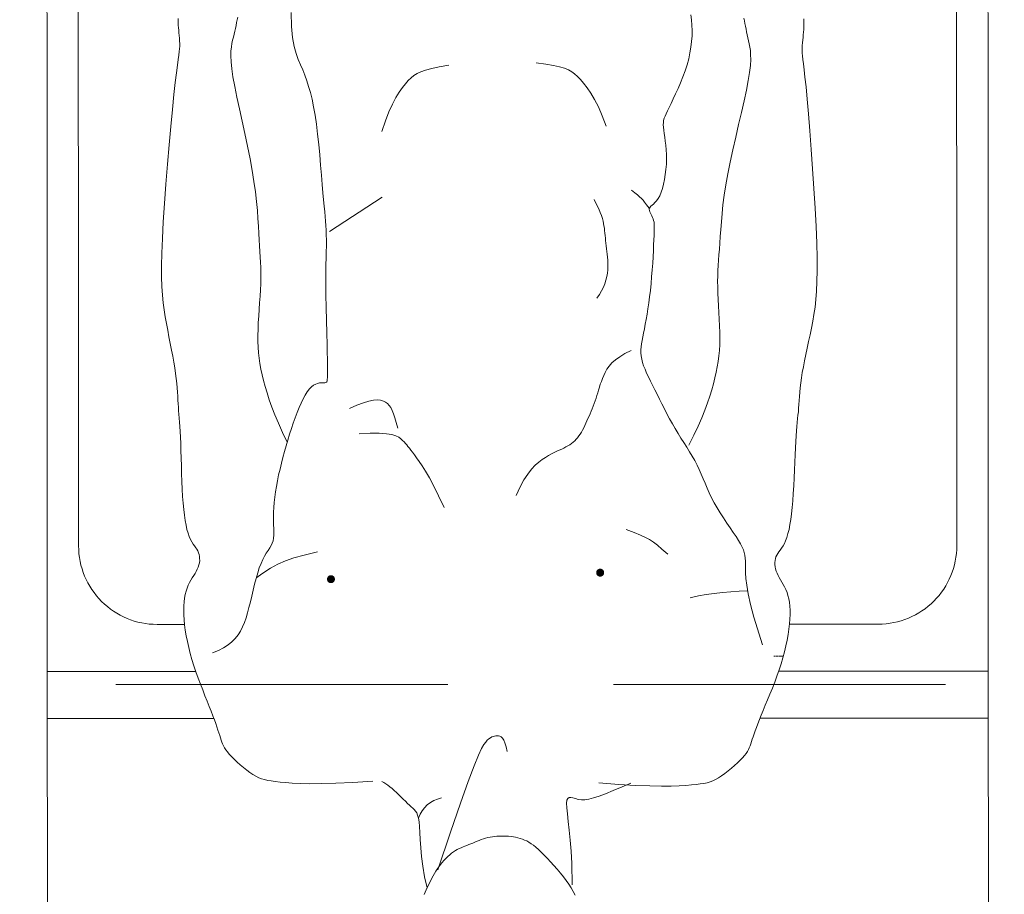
# Model space of a CAD drawing. Header units: millimetres. Extents: x 24385 to 79107, y -56478 to -23676.
# Tile 7 of 256: x 27683 to 27758, y -40104 to -40037. Entities that reach past the tile are written whole.
import ezdxf

# ---------------------------------------------------------------- set-up
doc = ezdxf.new("R2010")
doc.units = ezdxf.units.MM
doc.header["$LTSCALE"] = 2
doc.linetypes.add('HIDDENX2', pattern=[19.05, 12.7, -6.35])
for name, color, linetype, lineweight in [('0_OPIS', 7, 'Continuous', 13), ('10', 7, 'Continuous', 9), ('3DPLAN_A_TABELKA POMIESZCZEŃ', 7, 'Continuous', 0), ('3DPLAN_A_WYSOKOŚCI ZMIANA', 144, 'HIDDENX2', 5), ('6', 253, 'Continuous', 0)]:
    doc.layers.add(name, color=color, linetype=linetype, lineweight=lineweight)
doc.layers.add('3DPLAN_A_KRESKOWANIE 1', color=253, linetype='Continuous')
doc.layers.add('3DPLAN_A_OPIS', color=8, linetype='Continuous')
doc.layers.add('FURNITURE ZD 1 500', color=7, linetype='Continuous', lineweight=13, true_color=0x9fa8a5)
doc.styles.add('ARIAL', font='arial.ttf')

# ---------------------------------------------------------------- blocks, each defined once
blk = doc.blocks.new('A$C7B9C5A86')
at = {"layer": '6', "color": 7}
for p, q in [((1.787, 0.6386), (1.787, 0.6432)), ((1.787, 0.6362), (1.787, 0.6377)), ((1.787, 0.6338), (1.787, 0.6356)), ((1.9512, 0.2649), (1.9543, 0.2658)), ((1.9543, 0.2658), (1.9582, 0.2664)), ((1.9582, 0.2664), (1.9631, 0.2669)), ((1.9631, 0.2669), (1.9693, 0.2672)), ((1.9693, 0.2672), (1.9766, 0.2676)), ((1.9766, 0.2676), (1.985, 0.2681)), ((1.985, 0.2681), (1.9943, 0.2689)), ((1.9943, 0.2689), (2.0043, 0.2702)), ((2.0043, 0.2702), (2.0151, 0.2721)), ((2.0151, 0.2721), (2.0265, 0.2747)), ((2.0265, 0.2747), (2.027, 0.2749)), ((1.9391, 0.2545), (1.941, 0.2565)), ((1.941, 0.2565), (1.9427, 0.2583)), ((1.9427, 0.2583), (1.9441, 0.26)), ((1.9441, 0.26), (1.9455, 0.2615)), ((1.9455, 0.2615), (1.9471, 0.2628)), ((1.9471, 0.2628), (1.9489, 0.264)), ((1.9489, 0.264), (1.9512, 0.2649)), ((1.928, 0.2431), (1.9303, 0.2454)), ((1.9303, 0.2454), (1.9326, 0.2478)), ((1.9326, 0.2478), (1.9348, 0.2501)), ((1.9348, 0.2501), (1.937, 0.2523)), ((1.937, 0.2523), (1.9391, 0.2545)), ((1.9202, 0.2341), (1.9219, 0.2363)), ((1.9219, 0.2363), (1.9238, 0.2385)), ((1.9238, 0.2385), (1.9259, 0.2408)), ((1.9259, 0.2408), (1.928, 0.2431)), ((1.9165, 0.2278), (1.9175, 0.2299)), ((1.9175, 0.2299), (1.9188, 0.232)), ((1.9188, 0.232), (1.9202, 0.2341)), ((1.2571, 0.1628), (1.2679, 0.1638)), ((1.2679, 0.1638), (1.2786, 0.1647)), ((1.2786, 0.1647), (1.2889, 0.1656)), ((1.2889, 0.1656), (1.2985, 0.1664)), ((1.2985, 0.1664), (1.3071, 0.1671)), ((1.3071, 0.1671), (1.3146, 0.1678)), ((1.3146, 0.1678), (1.321, 0.1684)), ((1.321, 0.1684), (1.3267, 0.169)), ((1.3267, 0.169), (1.3318, 0.1695)), ((1.3318, 0.1695), (1.3365, 0.1699)), ((1.3365, 0.1699), (1.3411, 0.1702)), ((1.3411, 0.1702), (1.3457, 0.1705)), ((1.3457, 0.1705), (1.3507, 0.1706)), ((1.3507, 0.1706), (1.3561, 0.1707)), ((1.3561, 0.1707), (1.362, 0.1707)), ((1.362, 0.1707), (1.3682, 0.1706)), ((1.3682, 0.1706), (1.3748, 0.1704)), ((1.3748, 0.1704), (1.3815, 0.1703)), ((1.3815, 0.1703), (1.3884, 0.1702)), ((1.3884, 0.1702), (1.3954, 0.1701)), ((1.3954, 0.1701), (1.4023, 0.17)), ((1.4023, 0.17), (1.4092, 0.1701)), ((1.4092, 0.1701), (1.416, 0.1702)), ((1.416, 0.1702), (1.4228, 0.1703)), ((1.4228, 0.1703), (1.4294, 0.1705)), ((1.4294, 0.1705), (1.436, 0.1707)), ((1.436, 0.1707), (1.4425, 0.1709)), ((1.4425, 0.1709), (1.4489, 0.1711)), ((1.4489, 0.1711), (1.4552, 0.1713)), ((1.4552, 0.1713), (1.4614, 0.1714)), ((1.4614, 0.1714), (1.4675, 0.1716)), ((1.4675, 0.1716), (1.4733, 0.1716)), ((1.4733, 0.1716), (1.4788, 0.1717)), ((1.4788, 0.1717), (1.4839, 0.1717)), ((1.4839, 0.1717), (1.4884, 0.1717)), ((1.4884, 0.1717), (1.4924, 0.1717)), ((1.4924, 0.1717), (1.4958, 0.1717)), ((1.4958, 0.1717), (1.4984, 0.1717)), ((1.4984, 0.1717), (1.5004, 0.1716)), ((1.5004, 0.1716), (1.5018, 0.1714)), ((1.5018, 0.1714), (1.5027, 0.1711)), ((1.5027, 0.1711), (1.5033, 0.1707)), ((1.5033, 0.1707), (1.5036, 0.1701)), ((1.5036, 0.1701), (1.5037, 0.1692)), ((1.5037, 0.1692), (1.5037, 0.1682)), ((1.5037, 0.1682), (1.5037, 0.1669)), ((1.5037, 0.1669), (1.5037, 0.1653)), ((1.5037, 0.1653), (1.504, 0.1635)), ((1.504, 0.1635), (1.5044, 0.1616)), ((1.197, 0.1524), (1.2034, 0.1543)), ((1.2034, 0.1543), (1.2104, 0.156)), ((1.2104, 0.156), (1.2181, 0.1576)), ((1.2181, 0.1576), (1.2267, 0.1591)), ((1.2267, 0.1591), (1.2362, 0.1604)), ((1.2362, 0.1604), (1.2465, 0.1617)), ((1.2465, 0.1617), (1.2571, 0.1628)), ((1.5044, 0.1616), (1.5052, 0.1596)), ((1.5052, 0.1596), (1.5064, 0.1574)), ((1.5064, 0.1574), (1.508, 0.1552)), ((1.508, 0.1552), (1.5102, 0.153)), ((1.5102, 0.153), (1.513, 0.1508)), ((1.1692, 0.1417), (1.1747, 0.144)), ((1.1747, 0.144), (1.18, 0.1463)), ((1.18, 0.1463), (1.1854, 0.1484)), ((1.1854, 0.1484), (1.1911, 0.1505)), ((1.1911, 0.1505), (1.197, 0.1524)), ((1.513, 0.1508), (1.5165, 0.1487)), ((1.5165, 0.1487), (1.5204, 0.1465)), ((1.5204, 0.1465), (1.5248, 0.1444)), ((1.5248, 0.1444), (1.5295, 0.1424)), ((1.1206, 0.1345), (1.135, 0.1348)), ((1.135, 0.1348), (1.1465, 0.1358)), ((1.1465, 0.1358), (1.1557, 0.1374)), ((1.1557, 0.1374), (1.163, 0.1394)), ((1.163, 0.1394), (1.1692, 0.1417)), ((1.5295, 0.1424), (1.5346, 0.1403)), ((1.5346, 0.1403), (1.54, 0.1383)), ((1.54, 0.1383), (1.5455, 0.1363)), ((1.5455, 0.1363), (1.5512, 0.1344)), ((1.5512, 0.1344), (1.557, 0.1325)), ((1.557, 0.1325), (1.563, 0.1307)), ((1.563, 0.1307), (1.5689, 0.1289)), ((1.5689, 0.1289), (1.575, 0.1272)), ((1.575, 0.1272), (1.581, 0.1255)), ((1.581, 0.1255), (1.5871, 0.124)), ((1.5871, 0.124), (1.5931, 0.1226)), ((1.5931, 0.1226), (1.5992, 0.1212)), ((1.5992, 0.1212), (1.6051, 0.12)), ((1.6051, 0.12), (1.611, 0.1189)), ((1.611, 0.1189), (1.6167, 0.1179)), ((1.6167, 0.1179), (1.6222, 0.1171)), ((1.6222, 0.1171), (1.6276, 0.1165)), ((1.6276, 0.1165), (1.6328, 0.1161)), ((1.6328, 0.1161), (1.6377, 0.1158)), ((1.6377, 0.1158), (1.6423, 0.1158)), ((1.6423, 0.1158), (1.6467, 0.1159)), ((1.6467, 0.1159), (1.6508, 0.116)), ((1.6508, 0.116), (1.6546, 0.1162)), ((1.6546, 0.1162), (1.6582, 0.1163)), ((1.6582, 0.1163), (1.6615, 0.1162)), ((1.6615, 0.1162), (1.6645, 0.116)), ((1.6645, 0.116), (1.6673, 0.1154)), ((1.6673, 0.1154), (1.6699, 0.1145)), ((1.6699, 0.1145), (1.6723, 0.1133)), ((1.6723, 0.1133), (1.6747, 0.1119)), ((1.6747, 0.1119), (1.6773, 0.1102)), ((1.6773, 0.1102), (1.68, 0.1084)), ((1.68, 0.1084), (1.6831, 0.1066)), ((1.6831, 0.1066), (1.6866, 0.1047)), ((1.6866, 0.1047), (1.6907, 0.1029)), ((1.6907, 0.1029), (1.6954, 0.1011)), ((1.6954, 0.1011), (1.7006, 0.0995)), ((1.7006, 0.0995), (1.7063, 0.0979)), ((1.7063, 0.0979), (1.7123, 0.0963)), ((1.7123, 0.0963), (1.7184, 0.0948)), ((1.7184, 0.0948), (1.7245, 0.0933)), ((1.7245, 0.0933), (1.7306, 0.0919)), ((1.7306, 0.0919), (1.7364, 0.0904)), ((1.7364, 0.0904), (1.7419, 0.089)), ((1.7419, 0.089), (1.7471, 0.0874)), ((1.7471, 0.0874), (1.7519, 0.0857)), ((1.7519, 0.0857), (1.7564, 0.0838)), ((1.7564, 0.0838), (1.7607, 0.0817)), ((1.7607, 0.0817), (1.7646, 0.0791)), ((1.7646, 0.0791), (1.7683, 0.0762)), ((1.7683, 0.0762), (1.7718, 0.0728)), ((1.7718, 0.0728), (1.775, 0.0688)), ((1.775, 0.0688), (1.778, 0.0641)), ((1.778, 0.0641), (1.7807, 0.0588)), ((1.7807, 0.0588), (1.7833, 0.0526))]:
    blk.add_line(p, q, dxfattribs=at)
for points in [[(1.918, 0.4524), (1.9196, 0.4731), (1.9206, 0.4906), (1.9212, 0.5053), (1.9214, 0.5175), (1.9213, 0.5275), (1.9211, 0.5358), (1.9207, 0.5426), (1.9202, 0.5483), (1.9197, 0.5532), (1.9192, 0.5574), (1.9187, 0.5611), (1.918, 0.5645), (1.9171, 0.5676), (1.916, 0.5705), (1.9146, 0.5734), (1.9128, 0.5764), (1.9107, 0.5796), (1.9083, 0.5829), (1.9057, 0.5863), (1.903, 0.5897), (1.9001, 0.5929), (1.8973, 0.596), (1.8946, 0.5988), (1.892, 0.6012), (1.8897, 0.6033), (1.8875, 0.6049), (1.8855, 0.6063), (1.8836, 0.6074), (1.8817, 0.6083), (1.8797, 0.6091), (1.8777, 0.6099), (1.8754, 0.6106), (1.873, 0.6114), (1.8703, 0.6123), (1.8674, 0.6133), (1.8642, 0.6144), (1.8607, 0.6157), (1.8568, 0.6171), (1.8526, 0.6188), (1.848, 0.6206), (1.843, 0.6227), (1.8377, 0.6249), (1.832, 0.6273), (1.8261, 0.6297), (1.82, 0.6322), (1.8138, 0.6346), (1.8075, 0.637), (1.8011, 0.6392), (1.7948, 0.6413), (1.7885, 0.6431), (1.7823, 0.6448), (1.7762, 0.6463), (1.7703, 0.6475), (1.7645, 0.6486), (1.7589, 0.6494), (1.7536, 0.65), (1.7486, 0.6504), (1.7439, 0.6506), (1.7394, 0.6505), (1.7352, 0.6503), (1.7312, 0.6498), (1.7275, 0.6492), (1.7241, 0.6484), (1.7209, 0.6474), (1.7179, 0.6462), (1.7152, 0.6449), (1.7126, 0.6435), (1.7102, 0.6421), (1.7079, 0.6407), (1.7056, 0.6394), (1.7034, 0.6382), (1.7012, 0.6371), (1.6989, 0.6363), (1.6967, 0.6356), (1.6944, 0.6351), (1.6922, 0.6348), (1.69, 0.6348), (1.6879, 0.635), (1.6859, 0.6354), (1.684, 0.636), (1.6823, 0.6369), (1.6806, 0.6379), (1.6789, 0.6391), (1.6771, 0.6404), (1.6751, 0.6418), (1.6729, 0.6433), (1.6704, 0.6447), (1.6675, 0.646), (1.664, 0.6472), (1.6601, 0.6484), (1.6557, 0.6495), (1.6508, 0.6504), (1.6454, 0.6513), (1.6395, 0.6521), (1.633, 0.6528), (1.626, 0.6534), (1.6185, 0.6539), (1.6106, 0.6544), (1.6025, 0.6548), (1.5943, 0.6552), (1.5863, 0.6555), (1.5786, 0.6558), (1.5714, 0.6561), (1.5648, 0.6565), (1.5589, 0.6568), (1.5537, 0.6572), (1.5491, 0.6576), (1.545, 0.658), (1.5411, 0.6584), (1.5374, 0.6588), (1.5339, 0.6592), (1.5302, 0.6595), (1.5264, 0.6598), (1.5224, 0.6601), (1.5182, 0.6604), (1.5138, 0.6607), (1.5091, 0.6612), (1.5041, 0.6617), (1.4988, 0.6624), (1.4933, 0.6633), (1.4874, 0.6644), (1.4811, 0.6656), (1.4747, 0.667), (1.468, 0.6684), (1.4612, 0.6699), (1.4543, 0.6714), (1.4473, 0.6728), (1.4403, 0.6742), (1.4332, 0.6754), (1.4259, 0.6765), (1.4179, 0.6774), (1.4092, 0.6781), (1.3992, 0.6785), (1.3878, 0.6787), (1.3747, 0.6787), (1.3595, 0.6783), (1.3421, 0.6776), (1.3231, 0.6766), (1.303, 0.6754), (1.2825, 0.6741), (1.2624, 0.6727), (1.2432, 0.6712), (1.2256, 0.6698), (1.2103, 0.6684), (1.1978, 0.6673), (1.1878, 0.6662), (1.18, 0.6653), (1.1739, 0.6646), (1.1693, 0.664), (1.1657, 0.6636), (1.1628, 0.6633), (1.1602, 0.6632), (1.1575, 0.6632), (1.1548, 0.6633), (1.152, 0.6636), (1.1492, 0.6639), (1.1465, 0.6642), (1.1437, 0.6645), (1.1411, 0.6648), (1.1385, 0.665), (1.136, 0.6652), (1.1337, 0.6652), (1.1314, 0.6652), (1.1293, 0.6651), (1.1273, 0.665)], [(1.1266, 0.6031), (1.1293, 0.6036), (1.132, 0.6041), (1.1349, 0.6046), (1.1378, 0.6052), (1.1408, 0.6058), (1.1438, 0.6064), (1.1469, 0.6071), (1.15, 0.6078), (1.1531, 0.6086), (1.1565, 0.6092), (1.1602, 0.6097), (1.1645, 0.61), (1.1695, 0.6101), (1.1755, 0.6097), (1.1827, 0.6089), (1.1911, 0.6075), (1.201, 0.6056), (1.2121, 0.6032), (1.2241, 0.6004), (1.2367, 0.5975), (1.2497, 0.5945), (1.2627, 0.5915), (1.2755, 0.5887), (1.2877, 0.5862), (1.2991, 0.5842), (1.3098, 0.5826), (1.3197, 0.5813), (1.3289, 0.5804), (1.3374, 0.5796), (1.3453, 0.579), (1.3526, 0.5785), (1.3594, 0.578), (1.3657, 0.5776), (1.3715, 0.5771), (1.3771, 0.5767), (1.3826, 0.5763), (1.3879, 0.576), (1.3934, 0.5758), (1.399, 0.5757), (1.4048, 0.5758), (1.4111, 0.5759), (1.4176, 0.5762), (1.4244, 0.5766), (1.4313, 0.577), (1.4382, 0.5774), (1.4451, 0.5777), (1.4518, 0.5779), (1.4583, 0.578), (1.4645, 0.5778), (1.4704, 0.5775), (1.4761, 0.577), (1.4818, 0.5763), (1.4874, 0.5753), (1.4931, 0.5742), (1.4989, 0.5729), (1.5049, 0.5714), (1.5111, 0.5696), (1.5177, 0.5676), (1.5248, 0.5652), (1.5323, 0.5625), (1.5403, 0.5592), (1.549, 0.5554), (1.5583, 0.5509), (1.5684, 0.5458)], [(1.7751, 0.6219), (1.7466, 0.6132), (1.7334, 0.6096), (1.7225, 0.6072), (1.7136, 0.6057), (1.7064, 0.6048), (1.7006, 0.6045), (1.6959, 0.6044), (1.6919, 0.6044), (1.6885, 0.6044), (1.6854, 0.6042), (1.6825, 0.6038), (1.6797, 0.6032), (1.6769, 0.6023), (1.674, 0.601), (1.6708, 0.5993), (1.6672, 0.5972), (1.6632, 0.5947), (1.6588, 0.5918), (1.6541, 0.5886), (1.6491, 0.5852), (1.6439, 0.5818), (1.6387, 0.5784), (1.6333, 0.5751), (1.6281, 0.5721), (1.6229, 0.5694), (1.6179, 0.567), (1.6129, 0.5648), (1.608, 0.5627), (1.6032, 0.5607), (1.5985, 0.5587), (1.5938, 0.5566), (1.5891, 0.5544), (1.5845, 0.5519), (1.5799, 0.5493), (1.5753, 0.5466), (1.5706, 0.5437), (1.5659, 0.5407), (1.5612, 0.5377), (1.5563, 0.5347), (1.5514, 0.5318), (1.5464, 0.5289), (1.5412, 0.526), (1.5361, 0.5232), (1.5309, 0.5206), (1.5258, 0.5179), (1.5208, 0.5154), (1.5158, 0.5129), (1.5111, 0.5105), (1.5065, 0.5083), (1.5021, 0.5061), (1.4979, 0.504), (1.4938, 0.5022), (1.49, 0.5005), (1.4863, 0.4991), (1.4828, 0.498), (1.4794, 0.4971), (1.4762, 0.4965), (1.473, 0.4963), (1.4699, 0.4963), (1.4668, 0.4965), (1.4635, 0.4969), (1.4601, 0.4975), (1.4564, 0.4982), (1.4524, 0.499), (1.4481, 0.4999), (1.4434, 0.5008), (1.4384, 0.5017), (1.433, 0.5027), (1.4273, 0.5036), (1.4213, 0.5045), (1.4149, 0.5053), (1.4083, 0.5061), (1.4013, 0.5068), (1.3942, 0.5074), (1.3871, 0.508), (1.3801, 0.5085), (1.3734, 0.5089), (1.367, 0.5092), (1.3611, 0.5095), (1.3559, 0.5098), (1.3515, 0.51), (1.3477, 0.5101), (1.3446, 0.5102), (1.3419, 0.5102), (1.3397, 0.5101), (1.3378, 0.5099), (1.336, 0.5095), (1.3344, 0.509), (1.3328, 0.5083), (1.3313, 0.5076), (1.3298, 0.5068), (1.3283, 0.5061), (1.3269, 0.5056), (1.3256, 0.5052), (1.3244, 0.505), (1.3232, 0.5052), (1.3222, 0.5058), (1.3212, 0.5067), (1.3201, 0.5079), (1.3189, 0.5093), (1.3174, 0.5109), (1.3155, 0.5125), (1.3132, 0.5142), (1.3103, 0.5158), (1.3068, 0.5172), (1.3027, 0.5186), (1.2982, 0.5198), (1.2934, 0.5208), (1.2883, 0.5216), (1.2831, 0.5223), (1.2778, 0.5227), (1.2726, 0.5229), (1.2676, 0.5228), (1.2627, 0.5225), (1.2581, 0.5221), (1.2537, 0.5215), (1.2496, 0.521), (1.2459, 0.5204), (1.2425, 0.52), (1.2395, 0.5197), (1.2369, 0.5195), (1.2346, 0.5196), (1.2324, 0.5199), (1.2302, 0.5204), (1.228, 0.5213), (1.2254, 0.5224), (1.2225, 0.5238), (1.219, 0.5255), (1.2148, 0.5276), (1.2101, 0.5299), (1.205, 0.5323), (1.1994, 0.5349), (1.1935, 0.5375), (1.1874, 0.5399), (1.1812, 0.5422), (1.1749, 0.5442), (1.1687, 0.5459), (1.1626, 0.5472), (1.1566, 0.5482), (1.1507, 0.5489), (1.1449, 0.5493), (1.1392, 0.5494), (1.1337, 0.5492), (1.1283, 0.5487), (1.1231, 0.548)], [(1.7193, 0.6062), (1.7196, 0.5978), (1.7202, 0.5892), (1.721, 0.5806), (1.722, 0.572), (1.7232, 0.5637), (1.7246, 0.5558), (1.7262, 0.5484), (1.7266, 0.547)], [(1.6812, 0.524), (1.676, 0.518), (1.672, 0.5132), (1.6688, 0.5091), (1.6662, 0.5051), (1.6639, 0.5009), (1.6616, 0.4957), (1.6589, 0.4892), (1.6556, 0.4809)], [(1.3231, 0.5047), (1.3197, 0.5022), (1.3171, 0.5002), (1.315, 0.4985), (1.3132, 0.4968), (1.3114, 0.495), (1.3095, 0.4929), (1.3072, 0.4902), (1.3044, 0.4867)], [(1.4705, 0.4862), (1.4737, 0.4797), (1.4769, 0.4743), (1.4802, 0.4699), (1.4834, 0.4663), (1.4867, 0.4634), (1.4899, 0.4611), (1.4931, 0.4593), (1.4963, 0.4578), (1.4994, 0.4565), (1.5025, 0.4553), (1.5055, 0.4542), (1.5085, 0.4533), (1.5114, 0.4524), (1.5143, 0.4515), (1.5171, 0.4507), (1.5199, 0.4498), (1.5227, 0.4489), (1.5254, 0.4479), (1.5281, 0.4468), (1.5307, 0.4458), (1.5333, 0.4447), (1.5359, 0.4436), (1.5384, 0.4425), (1.5409, 0.4414), (1.5434, 0.4403), (1.5458, 0.4392), (1.5482, 0.4381), (1.5506, 0.437), (1.5528, 0.4358), (1.555, 0.4346), (1.557, 0.4334), (1.5589, 0.4321), (1.5607, 0.4307), (1.5624, 0.4292), (1.564, 0.4277), (1.5654, 0.4261), (1.5668, 0.4243), (1.568, 0.4225), (1.5692, 0.4206), (1.5703, 0.4186), (1.5714, 0.4164), (1.5725, 0.4142), (1.5736, 0.4117), (1.5747, 0.4092), (1.576, 0.4065), (1.5775, 0.4036), (1.5792, 0.4006), (1.5811, 0.3974), (1.5833, 0.394), (1.586, 0.3904), (1.5893, 0.3867), (1.5934, 0.3829), (1.5983, 0.379), (1.6044, 0.3751), (1.6117, 0.3711), (1.6204, 0.3672)], [(2.0234, 0.4249), (2.0014, 0.4244), (1.9888, 0.4238), (1.9773, 0.4229), (1.967, 0.4219), (1.9579, 0.4208), (1.9502, 0.42), (1.9439, 0.4194), (1.9391, 0.4192), (1.9359, 0.4195), (1.934, 0.4203), (1.9331, 0.4217), (1.9331, 0.4235), (1.9336, 0.4257), (1.9343, 0.4283), (1.9351, 0.4312), (1.9355, 0.4345), (1.9354, 0.4381), (1.9348, 0.4423), (1.9335, 0.447), (1.9317, 0.4527), (1.9292, 0.4593), (1.926, 0.4672), (1.9221, 0.4765), (1.9184, 0.4855)], [(1.2382, 0.4604), (1.2276, 0.4563), (1.2184, 0.4523), (1.2106, 0.4483), (1.204, 0.4444), (1.1985, 0.4407), (1.1939, 0.4371), (1.19, 0.4337), (1.1869, 0.4306), (1.1842, 0.4277), (1.182, 0.4247), (1.18, 0.4213), (1.1784, 0.4173), (1.1769, 0.4122), (1.1756, 0.4059), (1.1742, 0.3979), (1.1728, 0.3879)], [(1.4162, 0.4506), (1.4125, 0.4533), (1.4088, 0.4556), (1.4051, 0.4575), (1.4014, 0.459), (1.3977, 0.4601), (1.394, 0.461), (1.3904, 0.4616), (1.387, 0.4619), (1.3836, 0.4621), (1.3803, 0.4621), (1.3771, 0.4619), (1.374, 0.4617), (1.3709, 0.4614), (1.368, 0.4611), (1.3651, 0.4607), (1.3623, 0.4603), (1.3595, 0.46), (1.3568, 0.4598), (1.3541, 0.4595), (1.3515, 0.4593), (1.3489, 0.459), (1.3464, 0.4587), (1.3439, 0.4585), (1.3414, 0.4581), (1.339, 0.4577), (1.3365, 0.4572), (1.3338, 0.4565), (1.3308, 0.4555), (1.3275, 0.4542), (1.3237, 0.4526), (1.3193, 0.4505), (1.3142, 0.4479)], [(2.0333, 0.2717), (2.0309, 0.2727), (2.0285, 0.2738), (2.0261, 0.2749), (2.0237, 0.2761), (2.0213, 0.2772), (2.0189, 0.2784), (2.0165, 0.2796), (2.0141, 0.2809), (2.0117, 0.2823), (2.0094, 0.2837), (2.0071, 0.2852), (2.0048, 0.2868), (2.0025, 0.2885), (2.0003, 0.2903), (1.9982, 0.2922), (1.9961, 0.2941), (1.9942, 0.2961), (1.9924, 0.2981), (1.9908, 0.3001), (1.9893, 0.3021), (1.988, 0.304), (1.9869, 0.306), (1.9859, 0.308), (1.9851, 0.31), (1.9842, 0.3119), (1.9835, 0.3139), (1.9827, 0.3159), (1.9819, 0.318), (1.9811, 0.32), (1.9802, 0.3221), (1.9793, 0.3242), (1.9784, 0.3264), (1.9775, 0.3286), (1.9767, 0.3308), (1.9759, 0.333), (1.9752, 0.3353), (1.9746, 0.3376), (1.9741, 0.3399), (1.9737, 0.3423), (1.9734, 0.3446), (1.9732, 0.347), (1.9731, 0.3494), (1.973, 0.3518), (1.973, 0.3542), (1.9731, 0.3567), (1.9732, 0.3591), (1.9735, 0.3616), (1.9738, 0.364), (1.9742, 0.3664), (1.9748, 0.3688), (1.9754, 0.3711), (1.9762, 0.3734), (1.9771, 0.3756), (1.9781, 0.3779), (1.9794, 0.3801), (1.9809, 0.3824), (1.9826, 0.3848), (1.9846, 0.3873), (1.987, 0.39), (1.9896, 0.3929), (1.9927, 0.396), (1.9961, 0.3992), (1.9997, 0.4026), (2.0035, 0.406), (2.0074, 0.4094), (2.0114, 0.4127), (2.0153, 0.4158), (2.0192, 0.4187), (2.0229, 0.4213), (2.0266, 0.4237), (2.0303, 0.4259), (2.0343, 0.4279)], [(2.0081, 0.2858), (1.9691, 0.2989), (1.939, 0.3093), (1.9164, 0.3173), (1.9002, 0.3234), (1.8893, 0.3279), (1.8824, 0.3311), (1.8783, 0.3335), (1.8758, 0.3354), (1.8739, 0.3371), (1.8724, 0.3388), (1.8713, 0.3403), (1.8704, 0.3417), (1.8698, 0.3431), (1.8695, 0.3445), (1.8693, 0.3459), (1.8692, 0.3473), (1.8693, 0.3487), (1.8696, 0.3501), (1.8703, 0.3515), (1.8716, 0.3529), (1.8736, 0.3542), (1.8765, 0.3554), (1.8805, 0.3566), (1.8856, 0.3576)], [(1.2437, 0.2283), (1.2328, 0.2318), (1.2235, 0.2355), (1.2155, 0.2391), (1.2087, 0.2426), (1.203, 0.2461), (1.1983, 0.2495), (1.1943, 0.2526), (1.191, 0.2556), (1.1882, 0.2584), (1.1858, 0.2613), (1.1837, 0.2646), (1.1819, 0.2685), (1.1802, 0.2735), (1.1785, 0.2798), (1.1768, 0.2877), (1.175, 0.2976)], [(1.6328, 0.2925), (1.6208, 0.2868), (1.6107, 0.2817), (1.6023, 0.2772), (1.5954, 0.2732), (1.5897, 0.2697), (1.5852, 0.2667), (1.5815, 0.264), (1.5784, 0.2618), (1.5758, 0.2598), (1.5735, 0.2581), (1.5715, 0.2565), (1.5697, 0.2551), (1.5681, 0.2538), (1.5666, 0.2525), (1.565, 0.2511), (1.5635, 0.2495), (1.5619, 0.2478), (1.5602, 0.2455), (1.5587, 0.2425), (1.5574, 0.2383), (1.5565, 0.2327), (1.556, 0.2254), (1.556, 0.2161), (1.5567, 0.2044)], [(1.5508, 0.2447), (1.545, 0.243), (1.54, 0.2415), (1.5358, 0.2401), (1.5324, 0.2387), (1.5295, 0.2372), (1.5272, 0.2357), (1.5254, 0.2339), (1.5239, 0.2319), (1.5227, 0.2296), (1.5219, 0.2268), (1.5216, 0.2234), (1.5218, 0.2194), (1.5227, 0.2147), (1.5244, 0.209), (1.527, 0.2022), (1.5305, 0.1944)], [(1.3118, 0.2284), (1.3473, 0.174)], [(1.9163, 0.2184), (1.9175, 0.1977), (1.9183, 0.1802), (1.9186, 0.1655), (1.9187, 0.1533), (1.9185, 0.1432), (1.9181, 0.135), (1.9176, 0.1282), (1.917, 0.1225), (1.9165, 0.1176), (1.9159, 0.1134), (1.9153, 0.1097), (1.9145, 0.1063), (1.9136, 0.1033), (1.9125, 0.1004), (1.911, 0.0975), (1.9092, 0.0945), (1.9071, 0.0913), (1.9046, 0.088), (1.902, 0.0847), (1.8992, 0.0814), (1.8963, 0.0782), (1.8934, 0.0751), (1.8906, 0.0724), (1.888, 0.07), (1.8857, 0.068), (1.8835, 0.0663), (1.8815, 0.065), (1.8795, 0.0639), (1.8776, 0.063), (1.8756, 0.0623), (1.8736, 0.0616), (1.8713, 0.0608), (1.8689, 0.0601), (1.8662, 0.0592), (1.8633, 0.0583), (1.86, 0.0572), (1.8565, 0.056), (1.8526, 0.0546), (1.8484, 0.053), (1.8437, 0.0513), (1.8387, 0.0493), (1.8333, 0.0471), (1.8277, 0.0448), (1.8217, 0.0425), (1.8156, 0.0401), (1.8094, 0.0377), (1.803, 0.0355), (1.7966, 0.0333), (1.7902, 0.0314), (1.7839, 0.0296), (1.7777, 0.0281), (1.7716, 0.0267), (1.7656, 0.0255), (1.7598, 0.0245), (1.7543, 0.0238), (1.749, 0.0233), (1.7439, 0.0229), (1.7392, 0.0229), (1.7347, 0.023), (1.7305, 0.0233), (1.7265, 0.0238), (1.7228, 0.0245), (1.7194, 0.0254), (1.7162, 0.0264), (1.7133, 0.0276), (1.7106, 0.029), (1.7081, 0.0304), (1.7056, 0.0318), (1.7033, 0.0332), (1.7011, 0.0346), (1.6989, 0.0358), (1.6967, 0.0369), (1.6945, 0.0379), (1.6922, 0.0386), (1.69, 0.0391), (1.6877, 0.0394), (1.6856, 0.0394), (1.6835, 0.0393), (1.6814, 0.0389), (1.6796, 0.0383), (1.6778, 0.0375), (1.6761, 0.0365), (1.6744, 0.0353), (1.6726, 0.034), (1.6706, 0.0326), (1.6684, 0.0312), (1.6658, 0.0299), (1.6629, 0.0286), (1.6594, 0.0274), (1.6555, 0.0263), (1.6511, 0.0253), (1.6462, 0.0244), (1.6407, 0.0236), (1.6348, 0.0229), (1.6283, 0.0223), (1.6213, 0.0218), (1.6137, 0.0214), (1.6058, 0.021), (1.5977, 0.0207), (1.5896, 0.0205), (1.5816, 0.0203), (1.5739, 0.0201), (1.5666, 0.0199), (1.56, 0.0196), (1.5542, 0.0194), (1.549, 0.019), (1.5444, 0.0187), (1.5402, 0.0184), (1.5363, 0.018), (1.5327, 0.0177), (1.5291, 0.0174), (1.5254, 0.0171), (1.5216, 0.0169), (1.5176, 0.0167), (1.5134, 0.0164), (1.509, 0.0161), (1.5043, 0.0158), (1.4993, 0.0153), (1.494, 0.0146), (1.4884, 0.0139), (1.4825, 0.0129), (1.4763, 0.0117), (1.4698, 0.0105), (1.4631, 0.0091), (1.4563, 0.0077), (1.4493, 0.0064), (1.4423, 0.005), (1.4353, 0.0038), (1.4282, 0.0027), (1.4208, 0.0017), (1.4129, 0.0009), (1.4041, 0.0004), (1.3942, 0), (1.3828, 0), (1.3696, 0.0003), (1.3544, 0.0009), (1.3371, 0.0018), (1.318, 0.0031), (1.298, 0.0046), (1.2776, 0.0062), (1.2574, 0.008), (1.2383, 0.0097), (1.2207, 0.0114), (1.2054, 0.0129), (1.1929, 0.0143), (1.1829, 0.0155), (1.1751, 0.0165), (1.1691, 0.0173), (1.1645, 0.018), (1.1609, 0.0185), (1.158, 0.0188), (1.1554, 0.019), (1.1527, 0.019), (1.15, 0.0189), (1.1472, 0.0187), (1.1444, 0.0184), (1.1416, 0.0181), (1.1389, 0.0179), (1.1362, 0.0176), (1.1336, 0.0174), (1.1312, 0.0173), (1.1288, 0.0173), (1.1266, 0.0174)], [(1.1253, 0.079), (1.1281, 0.0785), (1.131, 0.0779), (1.1339, 0.0773), (1.1369, 0.0766), (1.1399, 0.0759), (1.1429, 0.0752), (1.146, 0.0745), (1.1491, 0.0737), (1.1525, 0.073), (1.1562, 0.0724), (1.1605, 0.072), (1.1655, 0.0719), (1.1715, 0.0722), (1.1787, 0.0729), (1.1871, 0.0741), (1.197, 0.0759), (1.2082, 0.0782), (1.2202, 0.0807), (1.2329, 0.0835), (1.2459, 0.0863), (1.259, 0.0891), (1.2718, 0.0917), (1.284, 0.094), (1.2955, 0.0958), (1.3062, 0.0973), (1.3161, 0.0984), (1.3253, 0.0993), (1.3338, 0.0999), (1.3417, 0.1004), (1.3491, 0.1008), (1.3558, 0.1011), (1.3621, 0.1015), (1.368, 0.1018), (1.3736, 0.1022), (1.379, 0.1025), (1.3844, 0.1027), (1.3898, 0.1028), (1.3954, 0.1028), (1.4013, 0.1027), (1.4076, 0.1024), (1.4141, 0.102), (1.4209, 0.1016), (1.4277, 0.1011), (1.4347, 0.1006), (1.4415, 0.1002), (1.4482, 0.0999), (1.4547, 0.0997), (1.4609, 0.0997), (1.4668, 0.1), (1.4726, 0.1004), (1.4782, 0.1011), (1.4839, 0.1019), (1.4896, 0.1029), (1.4954, 0.1042), (1.5014, 0.1056), (1.5077, 0.1073), (1.5143, 0.1092), (1.5214, 0.1115), (1.5289, 0.1141), (1.537, 0.1173), (1.5457, 0.1209), (1.5551, 0.1253), (1.5653, 0.1302)], [(1.6787, 0.1613), (1.6821, 0.1477), (1.6851, 0.137), (1.6881, 0.1282), (1.6915, 0.1204), (1.6958, 0.1126), (1.7015, 0.1039), (1.7054, 0.0985)]]:
    blk.add_lwpolyline(points, dxfattribs=at)
at = {"layer": '6', "color": 7, "const_width": 0.00407}
for points in [[(1.7004, 0.4561, 1), (1.7005, 0.4519, 1)], [(1.707, 0.1774, 1), (1.7071, 0.1732, 1)]]:
    blk.add_lwpolyline(points, format="xyb", close=True, dxfattribs=at)
at = {"layer": '6', "color": 7}
blk.add_arc((1.9648, 0.2959), 0.0319, 191.471, 250.7564, dxfattribs=at)
blk = doc.blocks.new('A$C54E51C45')
at = {"layer": '10'}
for p, q in [((1.38218, 1.27078), (1.43119, 1.1031)), ((1.34763, 1.26069), (1.39261, 1.10678)), ((1.5484, 0.70205), (1.58415, 0.57969)), ((1.51773, 0.67864), (1.5496, 0.56959))]:
    blk.add_line(p, q, dxfattribs=at)
blk.add_lwpolyline([(1.72773, 1.37177), (1.9297, 0.68068), (0.20197, 0.17575), (0, 0.86684)], close=True, dxfattribs=at)
for points in [[(0.27587, 0.22235, -0.414214), (0.20145, 0.26311), (0.0466, 0.79294, -0.414214), (0.08736, 0.86737), (1.26221, 1.21072, -0.414214), (1.33664, 1.16996), (1.35572, 1.10467, -0.414214)], [(1.48558, 0.66033), (1.49148, 0.64012, -0.414214), (1.45072, 0.5657), (0.27587, 0.22235, -0.414214)]]:
    blk.add_lwpolyline(points, format="xyb", dxfattribs=at)
at = {"layer": '10', "xscale": 0.7391716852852, "yscale": 0.7391716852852, "zscale": 0.7391716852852, "rotation": 16.29110475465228}
blk.add_blockref('A$C7B9C5A86', (0.2462, 0.27984), dxfattribs=at)
blk = doc.blocks.new('III pietrooosoo')
at = {"layer": '3DPLAN_A_KRESKOWANIE 1'}
h = blk.add_hatch(dxfattribs=at)
h.set_pattern_fill('ANSI31', color=256, scale=5, style=0)
h.set_pattern_definition([(45, (29206.918, -39107.05), (-11.22532, 11.22532), [])])
h.paths.add_polyline_path([(26781.485, -39163.579), (26781.485, -38938.579), (26746.485, -38938.579), (26746.485, -39163.579)])
h.paths.add_polyline_path([(26746.485, -39423.63), (26776.048, -39423.63), (26776.048, -39388.27), (26746.485, -39388.27)])
h.paths.add_polyline_path([(26746.485, -38938.579), (26781.485, -38938.579), (26781.485, -39163.579), (26746.485, -39163.579)])
h.paths.add_polyline_path([(27368.971, -39343.079), (27368.971, -39410.079), (27375.971, -39410.079), (27375.971, -39403.079), (27410.971, -39403.079), (27410.971, -39383.753), (27409.388, -39383.753), (27410.004, -39383.99, -0.310329), (27410.421, -39384.596), (27410.421, -39387.026, -0.216272), (27410.191, -39387.522), (27409.527, -39388.029, -0.076898), (27409.352, -39388.124, 0.840818), (27409.471, -39388.803), (27410.155, -39388.803), (27410.155, -39388.953), (27409.471, -39388.953, -0.840818), (27409.301, -39387.983, 0.076898), (27409.436, -39387.909), (27410.1, -39387.402, 0.216272), (27410.271, -39387.026), (27410.271, -39384.596, 0.310329), (27409.95, -39384.13), (27408.971, -39383.753), (27408.971, -39315.953), (27410.971, -39315.953), (27410.971, -39109.079), (27396.971, -39109.079), (27396.971, -39304.079), (27326.971, -39304.079), (27326.971, -39321.079), (26829.971, -39321.079), (26829.971, -39251.079), (26809.485, -39251.079), (26809.485, -39321.079), (26781.485, -39321.079), (26781.485, -39387.079), (26810.971, -39387.079), (26810.971, -39343.079)])
h.paths.add_polyline_path([(28444.971, -38740.079), (28444.971, -38698.579), (28211.995, -38698.579), (28211.995, -38637.579), (28198.971, -38637.579), (28198.971, -38740.079)])
h.paths.add_polyline_path([(28624.462, -38658.579), (28601.971, -38658.579), (28601.971, -38698.579), (28559.971, -38698.579), (28559.971, -38740.079), (28624.462, -38740.079)])
h.paths.add_polyline_path([(28627.971, -38870.188), (28674.807, -38870.188), (28674.807, -38878.079), (28689.971, -38878.079), (28689.971, -38734.079), (28772.971, -38734.079), (28772.971, -38698.579), (28726.971, -38698.579), (28726.971, -38658.579), (28624.462, -38658.579), (28624.462, -38740.079), (28627.971, -38740.079)])
h.paths.add_polyline_path([(28674.807, -38878.079), (28674.807, -38870.188), (28627.971, -38870.188), (28627.971, -38897.188), (28648.971, -38897.188), (28648.971, -38878.079)])
h.paths.add_polyline_path([(28627.971, -38897.188), (28627.971, -38924.188), (28648.971, -38924.188), (28648.971, -38897.188)])
h.paths.add_polyline_path([(28648.971, -38924.188), (28627.971, -38924.188), (28627.971, -39029.079), (28204.971, -39029.079), (28204.971, -39046.079), (28245.971, -39046.079), (28245.971, -39098.079), (28618.971, -39098.079), (28618.971, -39148.335), (28648.971, -39148.335)])
h.paths.add_polyline_path([(28769.971, -39380.079), (28769.971, -39352.579), (28654.971, -39352.579), (28654.971, -39295.579), (28648.971, -39295.579), (28648.971, -39268.079), (28618.971, -39268.079), (28618.971, -39305.079), (28602.971, -39305.079), (28602.971, -39390.579), (28908.971, -39390.579), (28908.971, -39380.079)])
h.paths.add_polyline_path([(29254.971, -39636.079), (29254.971, -39479.079), (29253.971, -39456.079), (29253.971, -39299.079), (29205.971, -39299.079), (29205.971, -39365.079), (29137.971, -39365.079), (29137.971, -39390.579), (29242.971, -39390.579), (29242.971, -39525.579), (29129.971, -39525.579), (29129.971, -39588.579), (28896.971, -39588.579), (28896.971, -39613.079), (29204.971, -39613.079), (29204.971, -39636.079)])
h.paths.add_polyline_path([(28675.971, -39613.079), (28675.971, -39693.933), (28641.971, -39693.933), (28641.971, -39636.079), (28614.971, -39636.079), (28614.971, -39598.079), (28602.971, -39598.079), (28602.971, -39526.579), (28766.971, -39526.579), (28766.971, -39613.079)])
h.paths.add_polyline_path([(28575.624, -39665.496), (28722.882, -39665.496), (28722.882, -39699.906), (28575.624, -39699.906)], flags=9)
h.paths.add_polyline_path([(28641.971, -39693.933), (28641.971, -39906.079), (28675.971, -39906.079), (28675.971, -39693.933)])
h.paths.add_polyline_path([(29060.971, -38734.079), (29060.971, -38698.579), (28887.971, -38698.579), (28887.971, -38734.079)])
h.paths.add_polyline_path([(29348.971, -38734.079), (29348.971, -38698.579), (29324.971, -38698.579), (29324.971, -38658.579), (29199.971, -38658.579), (29199.971, -38698.579), (29175.971, -38698.579), (29175.971, -38734.079)])
h.paths.add_polyline_path([(29636.971, -38698.579), (29463.971, -38698.579), (29463.971, -38734.079), (29636.971, -38734.079)])
h.paths.add_polyline_path([(29924.971, -38734.079), (29924.971, -38698.579), (29901.971, -38698.579), (29901.971, -38658.579), (29776.971, -38658.579), (29776.971, -38698.579), (29751.971, -38698.579), (29751.971, -38734.079)])
h.paths.add_polyline_path([(30039.971, -38734.079), (30234.971, -38734.079), (30234.971, -38698.579), (30039.971, -38698.579)])
h.paths.add_polyline_path([(30524.971, -38734.079), (30524.971, -38698.579), (30502.971, -38698.579), (30502.971, -38658.579), (30377.971, -38658.579), (30377.971, -38698.579), (30349.971, -38698.579), (30349.971, -38734.079)])
h.paths.add_polyline_path([(30834.971, -38734.079), (30834.971, -38698.579), (30641.971, -38698.579), (30641.971, -38734.079)])
h.paths.add_polyline_path([(31048.971, -38768.581), (31550.971, -38768.581), (31550.971, -38841.079), (31594.971, -38841.079), (31594.971, -38734.079), (31625.971, -38734.079), (31625.971, -38698.579), (31098.971, -38698.579), (31098.971, -38658.579), (30973.971, -38658.579), (30973.971, -38698.579), (30948.971, -38698.579), (30948.971, -38734.079), (31048.971, -38734.079)])
h.paths.add_polyline_path([(31550.971, -39073.079), (31594.971, -39073.079), (31594.971, -39018.079), (31550.971, -39018.079)])
h.paths.add_polyline_path([(31550.971, -39378.079), (31594.971, -39378.079), (31594.971, -39250.079), (31550.971, -39250.079)])
h.paths.add_polyline_path([(31594.971, -39684.079), (31594.971, -39554.079), (31550.971, -39554.079), (31550.971, -39684.079)])
h.paths.add_polyline_path([(31594.971, -39915.079), (31594.971, -39860.079), (31550.971, -39860.079), (31550.971, -39915.079)])
h.paths.add_polyline_path([(31550.971, -40194.079), (30944.971, -40194.079), (30944.971, -40267.579), (30973.971, -40267.579), (30973.971, -40307.579), (31098.971, -40307.579), (31098.971, -40267.579), (31625.971, -40267.579), (31625.971, -40194.079), (31594.971, -40194.079), (31594.971, -40092.079), (31550.971, -40092.079), (31550.971, -40194.079)], is_closed=False)
h.paths.add_polyline_path([(30637.971, -40267.579), (30830.971, -40267.579), (30830.971, -40194.079), (30637.971, -40194.079)])
h.paths.add_polyline_path([(30345.971, -40194.079), (30345.971, -40267.579), (30369.971, -40267.579), (30369.971, -40307.579), (30494.971, -40307.579), (30494.971, -40267.579), (30520.971, -40267.579), (30520.971, -40194.079)])
h.paths.add_polyline_path([(30035.971, -40267.579), (30230.971, -40267.579), (30230.971, -40194.079), (30035.971, -40194.079)])
h.paths.add_polyline_path([(29775.971, -40161.079), (29762.971, -40161.079), (29762.971, -40198.079), (29741.971, -40198.079), (29741.971, -40267.579), (29768.971, -40267.579), (29768.971, -40307.579), (29893.971, -40307.579), (29893.971, -40267.579), (29920.971, -40267.579), (29920.971, -40194.079), (29775.971, -40194.079)])
h.paths.add_polyline_path([(29431.971, -40198.079), (29431.971, -40267.579), (29626.971, -40267.579), (29626.971, -40198.079)])
h.paths.add_polyline_path([(29140.971, -40198.079), (29140.971, -40267.579), (29161.971, -40267.579), (29161.971, -40307.579), (29286.971, -40307.579), (29286.971, -40267.579), (29316.971, -40267.579), (29316.971, -40198.079)])
h.paths.add_polyline_path([(28831.971, -40198.079), (28831.971, -40267.579), (29025.971, -40267.579), (29025.971, -40198.079)])
h.paths.add_polyline_path([(28541.971, -40267.579), (28570.971, -40267.579), (28570.971, -40307.579), (28695.971, -40307.579), (28695.971, -40267.579), (28716.971, -40267.579), (28716.971, -40198.079), (28597.433, -40198.079), (28597.123, -40198.338, -2.544085), (28595.082, -40198.079), (28541.971, -40198.079)])
h.paths.add_polyline_path([(28229.971, -40267.579), (28426.971, -40267.579), (28426.971, -40198.079), (28229.971, -40198.079)])
h.paths.add_polyline_path([(28026.624, -40155.72), (28026.624, -40307.579), (28070.971, -40307.579), (28070.971, -40267.579), (28114.971, -40267.579), (28114.971, -40198.079), (28037.971, -40198.079), (28037.971, -40155.72)])
h.paths.add_polyline_path([(28026.624, -40155.72), (27981.971, -40155.72), (27981.971, -40201.079), (27901.971, -40201.079), (27901.971, -40267.579), (27945.971, -40267.579), (27945.971, -40307.579), (28026.624, -40307.579)])
h.paths.add_polyline_path([(27916.971, -39798.787), (27920.062, -39798.787), (27920.062, -39852.787), (27916.971, -39852.787), (27916.971, -39912.079), (27981.971, -39912.079), (27981.971, -40155.72), (28026.624, -40155.72), (28026.624, -39747.079), (27916.971, -39747.079)])
h.paths.add_polyline_path([(28037.971, -39913.079), (28091.971, -39913.079), (28091.971, -39758.079), (28037.971, -39758.079), (28037.971, -39747.079), (28026.624, -39747.079), (28026.624, -40155.72), (28037.971, -40155.72)])
h.paths.add_polyline_path([(27950.971, -39566.079), (27950.971, -39590.079), (27956.971, -39590.079), (27956.971, -39657.079), (28026.624, -39657.079), (28026.624, -39566.079)])
h.paths.add_polyline_path([(28161.971, -39588.079), (28044.971, -39588.079), (28044.971, -39598.079), (28161.971, -39598.079)])
h.paths.add_polyline_path([(27590.971, -40201.079), (27590.971, -40267.579), (27726.971, -40267.579), (27726.971, -40201.079)])
h.paths.add_polyline_path([(26781.485, -40201.079), (26781.485, -40267.579), (27231.971, -40267.579), (27231.971, -40307.579), (27356.971, -40307.579), (27356.971, -40267.579), (27415.971, -40267.579), (27415.971, -40201.079)])
h.paths.add_polyline_path([(26809.485, -40155.72), (26809.485, -40201.079), (26864.971, -40201.079), (26864.971, -40155.72)])
h.paths.add_polyline_path([(26809.485, -40088.079), (26809.485, -40155.72), (26864.971, -40155.72), (26864.971, -40088.079)])
h.paths.add_polyline_path([(26809.485, -40085.079), (26809.485, -40088.079), (26864.971, -40088.079), (26864.971, -40085.079)])
h.paths.add_polyline_path([(26809.485, -39863.079), (26809.485, -39910.079), (26864.971, -39910.079), (26864.971, -39863.079)])
h.paths.add_polyline_path([(27408.971, -39315.573), (27408.971, -39313.413), (27410.971, -39313.493), (27409.051, -39313.493), (27409.051, -39315.493), (27410.971, -39315.573)], flags=16)
h.paths.add_polyline_path([(28819.947, -39558.912), (28843.994, -39558.912), (28843.994, -39578.912), (28819.947, -39578.912)], flags=24)
h.paths.add_polyline_path([(28614.299, -39470.412), (28614.299, -39446.746), (28634.299, -39446.746), (28634.299, -39470.412)], flags=24)
h.paths.add_polyline_path([(28699.151, -39459.321), (28892.582, -39459.321), (28892.582, -39432.321), (28699.151, -39432.321)])
h.paths.add_polyline_path([(28699.151, -39486.321), (28892.582, -39486.321), (28892.582, -39459.321), (28699.151, -39459.321)])
h.paths.add_polyline_path([(28699.151, -39432.321), (28892.582, -39432.321), (28892.582, -39486.321), (28699.151, -39486.321)])
h.paths.add_polyline_path([(31282.918, -38730.768), (31332.193, -38730.768), (31332.193, -38753.001), (31282.918, -38753.001)], flags=24)
h.paths.add_polyline_path([(31048.16, -38730.768), (31088.889, -38730.768), (31088.889, -38753.001), (31048.16, -38753.001)], flags=24)
h.paths.add_polyline_path([(31265.162, -38739.904, 1), (31262.748, -38738.088, 1)], flags=16)
h.paths.add_polyline_path([(28712.104, -39463.635), (28749.151, -39463.635), (28749.151, -39484.058), (28712.104, -39484.058)], flags=8)
h.paths.add_polyline_path([(28712.636, -39435.934), (28779.462, -39435.934), (28779.462, -39457.462), (28712.636, -39457.462)], flags=8)
h.paths.add_polyline_path([(28654.682, -39435.885), (28689.527, -39435.885), (28689.527, -39454.147), (28654.682, -39454.147)], flags=8)
h.paths.add_polyline_path([(28758.656, -39460.569), (28782.82, -39460.569), (28782.82, -39484.569), (28758.656, -39484.569)], flags=8)
h.paths.add_polyline_path([(28699.151, -39460.893), (28699.151, -39483.133), (28699.616, -39483.133), (28699.616, -39460.893)], flags=8)
at = {"layer": '3DPLAN_A_WYSOKOŚCI ZMIANA'}
blk.add_line((27981.971, -40088.079), (26864.971, -40088.079), dxfattribs=at)
at = {"layer": 'FURNITURE ZD 1 500', "lineweight": 0, "xscale": 100, "yscale": 100, "zscale": 100, "rotation": 253.7325219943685}
blk.add_blockref('A$C54E51C45', (27673.363, -39922.376), dxfattribs=at)
at = {"layer": '3DPLAN_A_OPIS', "color": 1, "lineweight": 30, "style": 'ARIAL'}
blk.add_attdef('31,21M2', (31149.867, -39031.422), '', height=12, dxfattribs=at)
at = {"layer": '3DPLAN_A_TABELKA POMIESZCZEŃ', "ltscale": 0.5, "style": 'ARIAL'}
blk.add_attdef('REJESTRACJA', (28148.526, -39789.868), '', height=12, dxfattribs=at)

msp = doc.modelspace()

# ---------------------------------------------------------------- block references
at = {"layer": '0_OPIS'}
msp.add_blockref('III pietrooosoo', (0, 0), dxfattribs=at)

doc.saveas('drawing.dxf')
